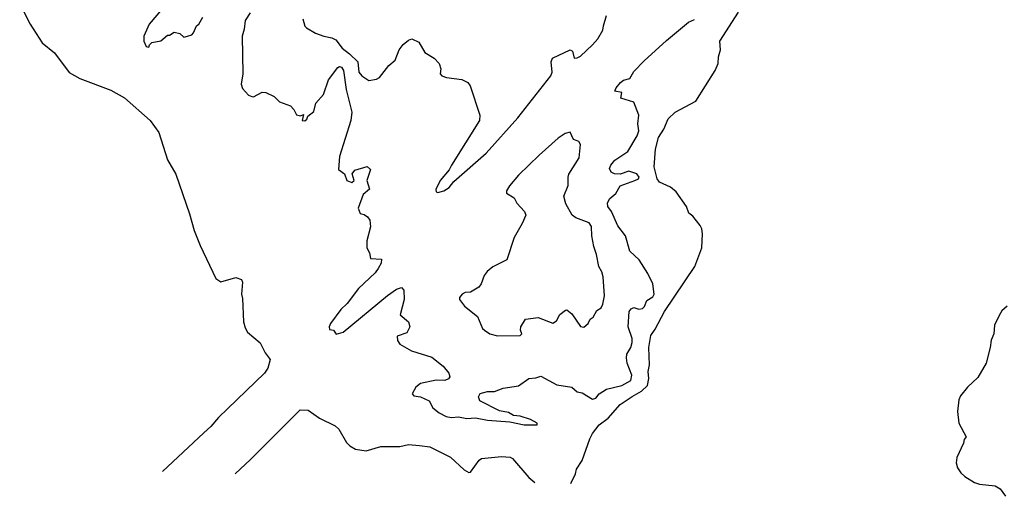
# Model space of a CAD drawing. Extents: x 2056909 to 2160450, y 827444 to 1016825.
# Tile 2 of 256: x 2064895 to 2070619, y 844860 to 847630. Entities that reach past the tile are written whole.
import ezdxf

# ---------------------------------------------------------------- set-up
doc = ezdxf.new("R2010")
doc.units = 0

msp = doc.modelspace()

# ---------------------------------------------------------------- linework, layer by layer
at = {"layer": '0CON10XD'}
for points in [[(2064895, 847723.3), (2064955, 847604.5), (2065026.1, 847495), (2065096.9, 847437), (2065182.5, 847322.5), (2065245, 847288.4), (2065425, 847220.4), (2065505, 847175.9), (2065653.3, 847045), (2065703.5, 846975), (2065754.7, 846815), (2065802, 846732), (2065881.6, 846501.6), (2065909.8, 846405), (2065945, 846318.1), (2066035, 846125.4), (2066065, 846106.9), (2066152, 846132), (2066185, 846120), (2066190, 846105), (2066184.4, 846035), (2066190.5, 846010.5), (2066196.4, 845875), (2066205, 845838.8), (2066219.4, 845815), (2066292.4, 845752.4), (2066321.5, 845695), (2066350.4, 845655), (2066338, 845605), (2066318.3, 845575), (2066051.1, 845318.9), (2066006, 845265), (2065965, 845228.2), (2065724.9, 845003.5)], [(2065724.3, 847695.7), (2065648, 847605), (2065617.5, 847535), (2065617.5, 847505), (2065630, 847475), (2065645, 847470), (2065650, 847485), (2065663, 847497), (2065715, 847507.5), (2065755, 847540), (2065765, 847540), (2065793, 847557), (2065825, 847550), (2065848.3, 847528.3), (2065870, 847535), (2065895, 847543.3), (2065905.9, 847554.1), (2065922.5, 847595), (2065935.9, 847604.1), (2065960, 847645)], [(2066235, 847670), (2066205.6, 847625), (2066200, 847575), (2066187.8, 847535), (2066192, 847315), (2066182, 847255), (2066190.5, 847230.4), (2066225, 847192.5), (2066243.6, 847183.6), (2066255, 847182.5), (2066305, 847210), (2066325, 847207.5), (2066373.6, 847183.6), (2066405, 847153.3), (2066469.4, 847129.4), (2066488.8, 847108.8), (2066505, 847077.5), (2066527.5, 847072.5), (2066545, 847080), (2066537.5, 847045), (2066552.5, 847042.5), (2066565, 847052), (2066570.9, 847069.1), (2066605, 847096.9), (2066615.8, 847145), (2066660.4, 847195), (2066690.4, 847280.4), (2066745, 847353.1), (2066755, 847359.1), (2066765.4, 847355), (2066776.7, 847335), (2066793.2, 847225), (2066826.2, 847093.8), (2066820.3, 847045), (2066754.5, 846835), (2066748.8, 846758.8), (2066783.8, 846733.8), (2066797.5, 846695), (2066825, 846684.4), (2066838.8, 846695), (2066827.5, 846735), (2066842.5, 846755), (2066915, 846777.5), (2066935, 846760), (2066912.5, 846695), (2066927.5, 846645), (2066892.5, 846615), (2066862.5, 846535), (2066874.1, 846504.1), (2066898.3, 846498.3), (2066916.7, 846485), (2066930, 846465), (2066933.6, 846426.4), (2066912, 846345), (2066912.9, 846305), (2066928.8, 846275), (2066935, 846243.3), (2066998.3, 846238.3), (2066996.9, 846215), (2066979.7, 846185), (2066961.3, 846158.7), (2066865, 846068.5), (2066798.9, 845981.1), (2066761.5, 845945), (2066702.5, 845865), (2066694, 845845), (2066695, 845830), (2066720, 845825), (2066735, 845802.5), (2066775, 845814), (2067032.2, 846027.8), (2067085, 846064.4), (2067115, 846073.8), (2067128.3, 846058.3), (2067129.2, 846005), (2067106.2, 845915), (2067154.2, 845875), (2067163.3, 845845), (2067145, 845811.2), (2067088.8, 845791.2), (2067091.4, 845765), (2067105.6, 845745), (2067173.5, 845705), (2067289.8, 845669.8), (2067356.8, 845616.8), (2067390.5, 845575), (2067394.7, 845555), (2067387.4, 845542.6), (2067366.9, 845533.1), (2067315, 845535.4), (2067225, 845515.7), (2067198.4, 845495), (2067177.1, 845455), (2067186.7, 845445), (2067225, 845437.5), (2067276, 845415), (2067297.5, 845375), (2067334.2, 845345), (2067373.9, 845323.9), (2067405, 845318.5), (2067445, 845322.5), (2067495, 845313.1), (2067545, 845317.1), (2067615, 845302.6), (2067743.3, 845293.3), (2067827.5, 845275), (2067902.5, 845275), (2067903.3, 845285), (2067865, 845307.3), (2067805, 845325.4), (2067765, 845330), (2067737.3, 845347.3), (2067685, 845357.5), (2067569.2, 845415), (2067561.9, 845438.1), (2067572.3, 845457.7), (2067615, 845469.2), (2067655, 845470), (2067705, 845489.2)], [(2068098.6, 844934.1), (2068125, 844991.2), (2068131.1, 845018.9), (2068165, 845068.8), (2068208.8, 845195), (2068224.8, 845225.2), (2068263.4, 845275), (2068314.9, 845315.1), (2068385, 845393.6), (2068455, 845440.9), (2068509.4, 845470.6), (2068545.3, 845505), (2068552.5, 845545), (2068548.6, 845585), (2068556.6, 845625), (2068552.8, 845725), (2068562.9, 845795), (2068588.7, 845831.3), (2068642.4, 845935), (2068819.2, 846195), (2068859.8, 846305), (2068864, 846385), (2068859.8, 846415), (2068850, 846435), (2068808.8, 846488.8), (2068784, 846505), (2068771.3, 846545), (2068710.1, 846630.1), (2068677.3, 846657.3), (2068615, 846686.8), (2068599.7, 846705), (2068583.8, 846775), (2068591.3, 846878.7), (2068607.5, 846945), (2068639.6, 846995), (2068665.4, 847055), (2068705, 847092.9), (2068825, 847156.5), (2068937.1, 847335), (2068956, 847375), (2068956.4, 847413.6), (2068968, 847455), (2068964.1, 847505.9), (2069073.8, 847675)], [(2066540.6, 847635), (2066552.9, 847592.9), (2066562.7, 847582.7), (2066615, 847552.5), (2066663.3, 847535), (2066710, 847525), (2066732.6, 847512.6), (2066769.2, 847465), (2066812.7, 847432.7), (2066860, 847385), (2066866.2, 847325), (2066884.2, 847304.2), (2066925, 847277.5), (2066970, 847285), (2066986.7, 847295), (2067040, 847365), (2067078, 847395), (2067100.8, 847455), (2067125, 847486), (2067155, 847511.2), (2067175, 847520), (2067215, 847498.8), (2067250.3, 847440.3), (2067305, 847407.5), (2067333.8, 847375), (2067343.3, 847345), (2067340, 847315), (2067348.8, 847305), (2067376.7, 847295), (2067465, 847282.9), (2067500.9, 847265), (2067513.2, 847245), (2067569.1, 847075), (2067567.9, 847045), (2067404.5, 846785), (2067391.7, 846758.3), (2067340, 846695), (2067314, 846644), (2067315, 846630), (2067325, 846626.7), (2067360, 846635), (2067390.6, 846655), (2067419.6, 846690.4), (2067606.2, 846853.8), (2067790.5, 847059.5), (2067982.7, 847305), (2067989.6, 847325), (2067984, 847385), (2067992.4, 847407.6), (2068095, 847455.7), (2068107.7, 847447.7), (2068117.5, 847407.5), (2068135, 847408.8), (2068155, 847419.2), (2068225, 847483.5), (2068255, 847520), (2068285, 847568.8), (2068288.9, 847595), (2068306.6, 847655)], [(2067705, 845489.2), (2067795, 845503.1), (2067855, 845545.6), (2067895, 845548.8), (2067925, 845559.2), (2068017.6, 845507.6), (2068105.4, 845495.4), (2068135, 845466.7), (2068165, 845461.2), (2068225, 845424), (2068245, 845431.2), (2068264.4, 845455.6), (2068307, 845483), (2068395, 845503.8), (2068447.3, 845532.7), (2068452.9, 845565), (2068426.8, 845635), (2068421.9, 845665), (2068424.4, 845685.6), (2068446.9, 845725), (2068455.6, 845755), (2068455, 845777.5), (2068431.1, 845845), (2068438, 845935), (2068449.5, 845950.4), (2068465, 845956.7), (2068495, 845947.5), (2068515, 845952.5), (2068526.1, 845963.9), (2068541.1, 845998.9), (2068575, 846020), (2068583.3, 846035), (2068576.2, 846095), (2068547.1, 846155), (2068495.4, 846235), (2068441.5, 846285), (2068416, 846375), (2068372.7, 846432.7), (2068334.3, 846515), (2068313.5, 846545), (2068311.3, 846565), (2068325, 846591.8), (2068359.7, 846620.3), (2068385.6, 846664.4), (2068471.4, 846695), (2068492, 846705), (2068495.5, 846715), (2068482.9, 846735), (2068435, 846749.3), (2068385, 846733.2), (2068353.3, 846735), (2068332.9, 846745), (2068323.8, 846765), (2068330.9, 846785), (2068355.3, 846814.7), (2068430.4, 846865), (2068485, 846955.8), (2068493.6, 846985), (2068489.2, 847025), (2068494.3, 847075), (2068465, 847151.2), (2068390, 847175), (2068395, 847207.5), (2068354.3, 847215), (2068361.8, 847235), (2068386.9, 847265), (2068405, 847278.6), (2068440.8, 847289.2), (2068465, 847329.2), (2068525, 847390.7), (2068655, 847510), (2068782.9, 847615), (2068818.3, 847631.7)], [(2067672.4, 845792.3), (2067805, 845794), (2067813.3, 845805), (2067806.2, 845825), (2067808, 845845), (2067835, 845890), (2067909.5, 845899.6), (2067995, 845866.7), (2068015, 845880), (2068034, 845916), (2068067, 845943), (2068075, 845943.3), (2068105, 845921.2), (2068155, 845847.5), (2068175, 845843.3), (2068200, 845865), (2068210.7, 845889.3), (2068228.3, 845901.7), (2068250.3, 845939.7), (2068275, 845956), (2068285, 845976.7), (2068295.3, 846025), (2068287.3, 846135), (2068279.5, 846165), (2068261.1, 846195), (2068248.7, 846265), (2068232.4, 846312.4), (2068220.8, 846375), (2068218.5, 846428.5), (2068205, 846449.4), (2068128.3, 846478.3), (2068106.2, 846495), (2068070.6, 846560.6), (2068058, 846605), (2068083, 846667), (2068082.5, 846715), (2068088, 846732), (2068147, 846827), (2068154, 846905), (2068145, 846923.3), (2068135.8, 846925.8), (2068114.4, 846934.4), (2068095, 846976), (2068065, 846968.5), (2068025, 846941.1), (2067915, 846843.3), (2067794.1, 846725.9), (2067741.5, 846665), (2067724.3, 846635), (2067725, 846622.5), (2067770, 846595), (2067783.9, 846563.9), (2067830, 846515), (2067838, 846495), (2067816.2, 846445), (2067769.2, 846365), (2067726.7, 846235), (2067645, 846194), (2067613, 846167), (2067595.8, 846144.2), (2067577.5, 846095), (2067563.3, 846075), (2067515, 846046.2), (2067485, 846043.8), (2067467.5, 846035), (2067452.5, 846015), (2067452.5, 846005), (2067481.2, 845965), (2067556, 845905), (2067585.8, 845835.8), (2067596, 845825), (2067628, 845805), (2067672.4, 845792.3)], [(2070635, 845965.7), (2070605, 845938), (2070589.4, 845910.6), (2070561.9, 845855), (2070557.5, 845805), (2070542.2, 845767.8), (2070537.3, 845725), (2070513.8, 845635), (2070465, 845550), (2070405, 845493.8), (2070364, 845445), (2070355, 845420), (2070346.4, 845353.6), (2070354.4, 845285), (2070397.5, 845205), (2070385, 845190), (2070381.7, 845168.3), (2070343.4, 845085), (2070339.2, 845055), (2070346.4, 845025), (2070365, 844996.9), (2070389.4, 844975), (2070445, 844941.2), (2070475, 844931.5), (2070565, 844920.4), (2070595, 844903.8), (2070626.4, 844860.2)], [(2066147.4, 844991.1), (2066236.4, 845073.6), (2066525, 845363.7), (2066571.7, 845361.7), (2066637.5, 845315), (2066729.3, 845269.3), (2066749.8, 845249.8), (2066795, 845172.2), (2066815, 845152.9), (2066848, 845135), (2066910, 845125), (2066995, 845150.6), (2067105, 845148.8), (2067155, 845161.1), (2067220, 845155), (2067278.2, 845148.2), (2067398.6, 845088.6), (2067478.1, 845015), (2067505, 844998.5), (2067515, 845001.4), (2067565, 845070), (2067579.2, 845080.8), (2067695, 845092.3), (2067746.9, 845086.9), (2067759.6, 845079.6), (2067855, 844968.6), (2067889.5, 844940.2)]]:
    msp.add_lwpolyline(points, dxfattribs=at)

doc.saveas('drawing.dxf')
